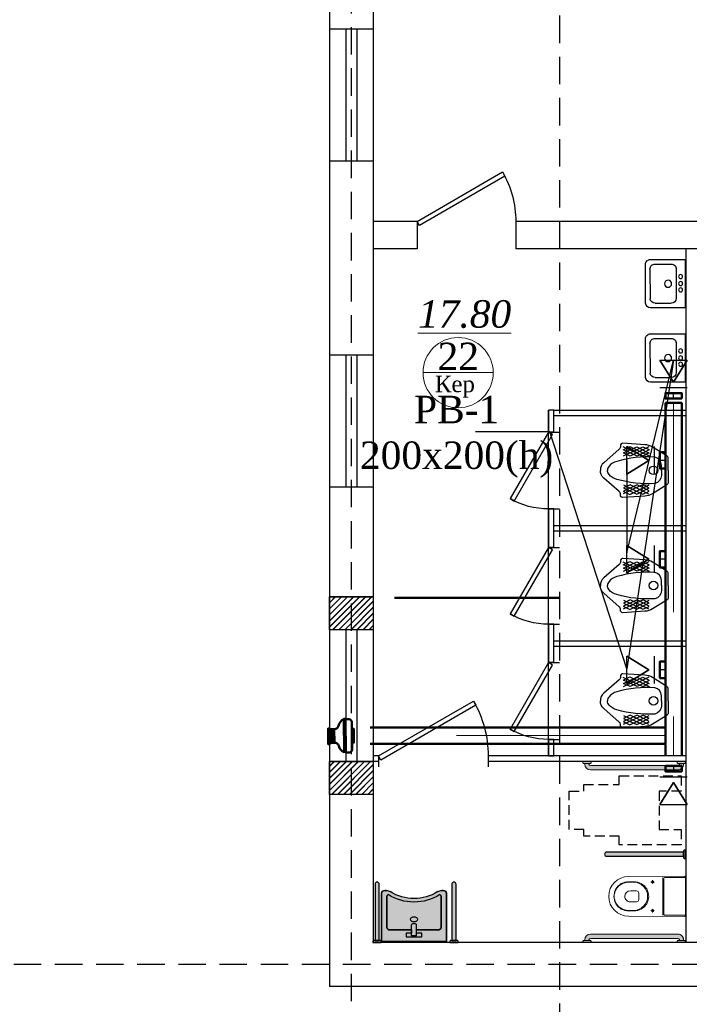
# Model space of a CAD drawing. Header units: inches. Extents: x 8001 to 766003, y -84601 to 563258.
# Tile 8 of 169: x 201570 to 207674, y 9017 to 17988. Entities that reach past the tile are written whole.
import ezdxf
from ezdxf import colors
from ezdxf.entities.mleader import LeaderData, LeaderLine
from ezdxf.math import Vec2, Vec3

# ---------------------------------------------------------------- set-up
doc = ezdxf.new("R2010")
doc.units = ezdxf.units.IN
doc.header["$MEASUREMENT"] = 0
for name, pattern in [('( Hidden )', [0.375, 0.25, -0.125]), ('ACAD_ISO04W100', [30, 24, -3, 0, -3]), ('HIDDEN', [9.524999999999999, 6.35, -3.175]), ('One Roomed$0$CENTER2', [1.125, 0.75, -0.125, 0.125, -0.125]), ('штриховая', [19.049999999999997, 12.7, -6.349999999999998])]:
    doc.linetypes.add(name, pattern=pattern)
for name, color, linetype, lineweight in [('.', 7, 'Continuous', 15), ('_0', 7, 'Continuous', 15), ('Text 1', 172, 'Continuous', 25), ('раз.вну', 250, 'Continuous', 20), ('Сантехника', 5, 'Continuous', 13), ('СТЕНЫ', 7, 'Continuous', 40)]:
    doc.layers.add(name, color=color, linetype=linetype, lineweight=lineweight)
doc.layers.add('Oborudovan', color=7, linetype='Continuous', lineweight=50, true_color=0x73109e)
doc.layers.add('Vozduhovod', color=7, linetype='Continuous', lineweight=50, true_color=0x168d87)
for name, color, linetype in [('SANTEH', 30, 'Continuous'), ('santex', 152, 'Continuous'), ('Аксонометрия', 7, 'Continuous'), ('АСО-сантехника', 22, 'Continuous'), ('Вытяжная', 5, 'Continuous'), ('Осевая линия', 7, 'ACAD_ISO04W100'), ('сан.техника', 146, 'Continuous')]:
    doc.layers.add(name, color=color, linetype=linetype)
doc.styles.add('TIEMS', font='times.ttf')
doc.styles.add('TIMES NEW', font='times.ttf')
pattern_1 = [(45, (0, 0), (-27.57716446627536, 27.57716446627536), []), (45, (2, 0), (-27.57716446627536, 27.57716446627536), [])]

# ---------------------------------------------------------------- blocks, each defined once
blk = doc.blocks.new('*U290')
at = {"color": 5}
for p, q in [((0, 0), (0, -3.999999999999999)), ((-36, -6.661338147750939e-16), (-36, -3.999999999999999))]:
    blk.add_line(p, q, dxfattribs=at)
blk.add_lwpolyline([(0, -8.881784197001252e-16), (-31.1769145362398, 17.99999999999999), (-32.05191453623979, 16.48445554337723), (-0.875, -1.515544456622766)], close=True, dxfattribs=at)
blk.add_arc((0, 0), 36, 150.0000000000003, 180, dxfattribs=at)
blk = doc.blocks.new('ffffffffffffffffdddddfffx')
at = {"layer": '.'}
h = blk.add_hatch(dxfattribs=at)
h.set_pattern_fill('JIS_LC_8', color=32, scale=5)
h.set_pattern_definition(pattern_1)
h.paths.add_polyline_path([(2132516.529162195, 2055206.57200169), (2132916.529162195, 2055206.57200169), (2132916.529162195, 2054906.57200169), (2132516.529162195, 2054906.57200169)])
h = blk.add_hatch(dxfattribs=at)
h.set_pattern_fill('JIS_LC_8', color=32, scale=5)
h.set_pattern_definition(pattern_1)
h.paths.add_polyline_path([(2132516.529162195, 2053706.57200169), (2132916.529162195, 2053706.57200169), (2132916.529162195, 2053406.57200169), (2132516.529162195, 2053406.57200169)])
for p, q in [((2132916.529162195, 2055206.57200169), (2132516.529162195, 2055206.57200169)), ((2132916.529162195, 2054906.57200169), (2132516.529162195, 2054906.57200169)), ((2132916.529162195, 2053706.57200169), (2132516.529162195, 2053706.57200169)), ((2132916.529162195, 2053406.57200169), (2132516.529162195, 2053406.57200169))]:
    blk.add_line(p, q)
at = {"color": 5}
for p, q in [((2132666.529162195, 2054906.57200169), (2132666.529162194, 2053706.57200169)), ((2132766.529162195, 2054906.57200169), (2132766.529162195, 2053706.57200169))]:
    blk.add_line(p, q, dxfattribs=at)
at = {"color": 0}
for points in [[(2132516.529162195, 2055206.57200169), (2132916.529162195, 2055206.57200169), (2132916.529162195, 2054906.57200169), (2132516.529162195, 2054906.57200169)], [(2132516.529162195, 2053706.57200169), (2132916.529162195, 2053706.57200169), (2132916.529162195, 2053406.57200169), (2132516.529162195, 2053406.57200169)]]:
    blk.add_lwpolyline(points, close=True, dxfattribs=at)
blk = doc.blocks.new('*U297')
at = {"color": 5}
for p, q in [((0, 0), (-1.434995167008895e-16, -3.999999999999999)), ((28, 1.184237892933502e-16), (28, -3.999999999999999))]:
    blk.add_line(p, q, dxfattribs=at)
blk.add_lwpolyline([(-1.434995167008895e-16, -4.738375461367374e-16), (24.24871130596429, 14), (25.12371130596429, 12.48445554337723), (0.8749999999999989, -1.515544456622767)], close=True, dxfattribs=at)
blk.add_arc((0, 0), 28, 0, 29.99999999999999, dxfattribs=at)
blk = doc.blocks.new('*U298')
at = {"color": 5}
for p, q in [((0, 0), (-1.434995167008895e-16, -3.999999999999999)), ((28, 1.184237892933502e-16), (28, -3.999999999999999))]:
    blk.add_line(p, q, dxfattribs=at)
blk.add_lwpolyline([(-1.434995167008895e-16, -4.738375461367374e-16), (24.24871130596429, 14), (25.12371130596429, 12.48445554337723), (0.8749999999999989, -1.515544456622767)], close=True, dxfattribs=at)
blk.add_arc((0, 0), 28, 0, 29.99999999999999, dxfattribs=at)
blk = doc.blocks.new('*U299')
at = {"color": 5}
for p, q in [((0, 0), (0, -3.999999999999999)), ((-40, -5.921189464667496e-16), (-40, -4))]:
    blk.add_line(p, q, dxfattribs=at)
blk.add_lwpolyline([(0, -4.738375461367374e-16), (-34.64101615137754, 20), (-35.51601615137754, 18.48445554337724), (-0.875, -1.515544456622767)], close=True, dxfattribs=at)
blk.add_arc((0, 0), 40, 150, 180, dxfattribs=at)
blk = doc.blocks.new('fghgf')
at = {"layer": 'сан.техника', "color": 0, "lineweight": 25}
for p, q in [((1052278.910882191, -1094001.955807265), (1052102.939203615, -1094088.496655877)), ((1052162.102095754, -1094004.992324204), (1052102.939203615, -1094030.802756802)), ((1052216.713999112, -1094004.992324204), (1052102.939203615, -1094062.686231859)), ((1052105.9731993, -1094004.992324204), (1052275.876891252, -1094090.014918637)), ((1052157.551106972, -1094091.533181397), (1052339.590772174, -1094006.510586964)), ((1052338.073774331, -1094088.496655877), (1052162.102095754, -1094004.992324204)), ((1052213.680003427, -1094090.014918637), (1052338.073774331, -1094032.321019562)), ((1052338.073774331, -1094061.1679691), (1052216.713999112, -1094004.992324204)), ((1052339.590772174, -1094032.321019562), (1052278.910882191, -1094001.955807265)), ((1052102.939203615, -1094033.839273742), (1052213.680003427, -1094090.014918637)), ((1052105.9731993, -1094059.649706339), (1052157.551106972, -1094091.533181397)), ((1052275.876891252, -1094090.014918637), (1052338.073774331, -1094061.1679691)), ((1052102.939203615, -1094407.331397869), (1052213.680003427, -1094351.155752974)), ((1052278.910882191, -1094439.214864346), (1052102.939203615, -1094352.674015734)), ((1052216.713999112, -1094436.178347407), (1052102.939203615, -1094378.484439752)), ((1052105.9731993, -1094381.520965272), (1052157.551106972, -1094349.637490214)), ((1052105.9731993, -1094436.178347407), (1052275.876891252, -1094351.155752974)), ((1052157.551106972, -1094349.637490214), (1052339.590772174, -1094434.660084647)), ((1052338.073774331, -1094352.674015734), (1052162.102095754, -1094436.178347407)), ((1052213.680003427, -1094351.155752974), (1052338.073774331, -1094408.849652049)), ((1052338.073774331, -1094380.002702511), (1052216.713999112, -1094436.178347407)), ((1052275.876891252, -1094351.155752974), (1052338.073774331, -1094380.002702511)), ((1052162.102095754, -1094436.178347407), (1052102.939203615, -1094410.367914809)), ((1052339.590772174, -1094408.849652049), (1052278.910882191, -1094439.214864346))]:
    blk.add_line(p, q, dxfattribs=at)
for points in [[(1051931.518518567, -1094220.585335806), (1051931.518518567, -1094110.405764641, -0.2587507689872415), (1051943.664491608, -1094088.506745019), (1052072.599260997, -1094008.028849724, -0.1319240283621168), (1052142.38113329, -1093986.773196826), (1052342.624767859, -1093973.108849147, -0.4931859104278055), (1052365.37972601, -1093998.919281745, 0.3290875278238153), (1052379.032701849, -1094027.766231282), (1052518.596446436, -1094150.745343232, -0.2216688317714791), (1052549.133976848, -1094220.585335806, -0.08890636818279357)], [(1051992.198408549, -1094220.585335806), (1051992.198408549, -1094173.519250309, -0.3548112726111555), (1052051.361300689, -1094100.642740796, -0.08551412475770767), (1052400.270662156, -1094138.599258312, -0.1429113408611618), (1052470.05253445, -1094182.628818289, -0.1797639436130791), (1052484.70001678, -1094220.585335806, -0.4439485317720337)], [(1051931.518518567, -1094220.585335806), (1051931.518518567, -1094330.76490697, 0.2587507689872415), (1051943.664491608, -1094352.663926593), (1052072.599260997, -1094433.141821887, 0.1319240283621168), (1052142.38113329, -1094454.397474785), (1052342.624767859, -1094468.061822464, 0.4931859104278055), (1052365.37972601, -1094442.251389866, -0.3290875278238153), (1052379.032701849, -1094413.404440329), (1052518.596446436, -1094290.425328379, 0.2216688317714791), (1052549.133976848, -1094220.585335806, 0.08890636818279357)], [(1051992.198408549, -1094220.585335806), (1051992.198408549, -1094267.651421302, 0.3548112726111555), (1052051.361300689, -1094340.527930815, 0.08551412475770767), (1052400.270662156, -1094302.571413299, 0.1429113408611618), (1052470.05253445, -1094258.541853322, 0.1797639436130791), (1052484.70001678, -1094220.585335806, 0.4439485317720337)]]:
    blk.add_lwpolyline(points, format="xyb", dxfattribs=at)
blk.add_circle((1052065.014276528, -1094220.585335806), 39.03259394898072, dxfattribs=at)
blk = doc.blocks.new('21')
at = {"layer": '.', "lineweight": 30, "transparency": 33554687}
h = blk.add_hatch(color=1, dxfattribs=at)
h.dxf.hatch_style = 1
h.set_gradient(color1=(255, 255, 255), one_color=1, tint=1)
h.paths.add_polyline_path([(3499544.730136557, -1424689.234497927), (3499557.430136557, -1424689.234497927), (3499557.430136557, -1424613.034497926), (3499544.730136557, -1424613.034497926), (3499538.380136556, -1424619.384497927), (3499538.380136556, -1424682.884497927)])
edge = h.paths.add_edge_path()
edge.add_line((3499538.380136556, -1424670.181612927), (3499538.380136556, -1424632.087382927))
edge.add_line((3499538.380136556, -1424632.087382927), (3499026.380136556, -1424632.087382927))
edge.add_arc((3499026.380136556, -1424651.134497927), 19.04711499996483, 89.99999999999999, 270)
edge.add_line((3499026.380136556, -1424670.181612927), (3499538.380136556, -1424670.181612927))
blk.add_lwpolyline([(3499538.380136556, -1424670.181612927), (3499538.380136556, -1424632.087382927), (3499026.380136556, -1424632.087382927, 1), (3499026.380136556, -1424670.181612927)], format="xyb", close=True)
blk.add_lwpolyline([(3499544.730136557, -1424689.234497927), (3499557.430136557, -1424689.234497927), (3499557.430136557, -1424613.034497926), (3499544.730136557, -1424613.034497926), (3499538.380136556, -1424619.384497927), (3499538.380136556, -1424682.884497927)], close=True)
at = {"layer": '_0', "color": 0, "lineweight": 25}
for points in [[(3499026.380136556, -1424670.181612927), (3499538.380136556, -1424670.181612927), (3499538.380136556, -1424632.087382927), (3499026.380136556, -1424632.087382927)], [(3499557.430136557, -1424613.034497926), (3499544.730136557, -1424613.034497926), (3499538.380136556, -1424619.384497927), (3499538.380136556, -1424682.884497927), (3499544.730136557, -1424689.234497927), (3499557.430136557, -1424689.234497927)], [(3499557.430136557, -1424613.034497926), (3499557.430136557, -1424689.234497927)]]:
    blk.add_lwpolyline(points, dxfattribs=at)
blk.add_lwpolyline([(3499538.380136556, -1424632.087382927), (3499538.380136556, -1424670.181612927)], close=True, dxfattribs=at)
blk.add_arc((3499026.380136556, -1424651.134497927), 19.04711499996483, 90, 270, dxfattribs=at)
blk = doc.blocks.new('Rac7')
at = {"layer": '.', "lineweight": 30, "transparency": 33554687}
h = blk.add_hatch(color=1, dxfattribs=at)
h.dxf.hatch_style = 1
h.set_gradient(color1=(255, 255, 255), one_color=1, tint=1)
edge = h.paths.add_edge_path()
edge.add_line((-38988.30350479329, -23808.42117611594), (-38999.94733869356, -23808.42117611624))
edge.add_arc((-38999.94733869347, -23868.42117611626), 60.00000000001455, 90.00000000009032, 122.2280471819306)
edge.add_arc((-39230.96035782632, -23501.9766628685), 373.1842521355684, 237.7719528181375, 302.22804718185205, ccw=False)
edge.add_arc((-39461.97337695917, -23868.42117611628), 60.00000000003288, 57.77195281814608, 89.99999999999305)
edge.add_line((-39461.97337695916, -23808.42117611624), (-39473.61721086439, -23808.42117611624))
edge.add_ellipse((-39473.61721085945, -23829.60549407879), major_axis=(-26.96185922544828, -9.842192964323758e-12), ratio=0.7857142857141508, start_angle=269.9999999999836, end_angle=359.9999999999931)
edge.add_line((-39500.5790700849, -23829.60549407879), (-39500.5790700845, -24232.10769044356))
edge.add_line((-39500.5790700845, -24232.10769044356), (-38961.34164556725, -24232.10769044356))
edge.add_line((-38961.34164556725, -24232.10769044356), (-38961.34164556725, -23829.60549408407))
edge.add_ellipse((-38988.30350479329, -23829.60549407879), major_axis=(-26.96185922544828, -9.842192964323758e-12), ratio=0.7857142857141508, start_angle=179.9999999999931, end_angle=269.9999999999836)
at = {"lineweight": 25}
for p, q in [((-39500.5790700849, -23829.60549407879), (-39500.5790700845, -24232.10769044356)), ((-39500.5790700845, -24232.10769044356), (-39500.5790700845, -23829.60549407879)), ((-39461.97337695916, -23808.42117611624), (-39473.61721086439, -23808.42117611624)), ((-39473.61721085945, -23808.42117611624), (-39461.97337695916, -23808.42117611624)), ((-38988.30350479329, -23808.42117611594), (-38999.94733869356, -23808.42117611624)), ((-38999.94733869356, -23808.42117611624), (-38988.30350479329, -23808.42117611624)), ((-38961.34164556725, -24232.10769044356), (-38961.34164556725, -23829.60549408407)), ((-38961.34164556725, -23829.60549407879), (-38961.34164556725, -24232.10769044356)), ((-39456.5234781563, -24114.9241397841), (-39456.52347815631, -23859.14371952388)), ((-39456.5234781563, -23859.14371952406), (-39456.5234781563, -24114.924139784)), ((-39005.3972374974, -23859.14371952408), (-39005.39723749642, -24114.92413978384)), ((-39005.39723749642, -24114.92413978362), (-39005.3972374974, -23859.14371952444)), ((-39252.52984520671, -24185.89597805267), (-39252.52984520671, -24093.57448542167)), ((-39209.39087044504, -24185.89597805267), (-39209.39087044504, -24093.57448542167)), ((-39252.52984520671, -24136.10845774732), (-39429.56161893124, -24136.10845774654)), ((-39429.56161893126, -24136.10845774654), (-39252.52984520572, -24136.10845774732)), ((-39297.04374571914, -24193.54828215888), (-39297.04374571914, -24164.01005671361)), ((-39297.04374571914, -24164.01005671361), (-39252.52984520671, -24164.01005671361)), ((-39297.04374571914, -24164.01005671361), (-39252.52984520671, -24164.01005671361)), ((-39297.04374571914, -24193.54828215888), (-39297.04374571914, -24164.01005671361)), ((-39252.52984520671, -24164.01005671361), (-39252.52984520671, -24136.10845774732)), ((-39252.52984520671, -24185.89597805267), (-39209.39087044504, -24185.89597805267)), ((-39032.35909672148, -24136.10845774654), (-39209.39087044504, -24136.10845774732)), ((-39209.39087044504, -24136.10845774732), (-39209.39087044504, -24164.01005671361)), ((-39209.39087044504, -24136.10845774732), (-39032.35909672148, -24136.10845774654)), ((-39209.39087044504, -24164.01005671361), (-39164.87696993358, -24164.01005671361)), ((-39209.39087044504, -24164.01005671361), (-39164.87696993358, -24164.01005671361)), ((-39164.87696993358, -24164.01005671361), (-39164.87696993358, -24193.54828215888)), ((-39164.87696993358, -24164.01005671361), (-39164.87696993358, -24193.54828215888)), ((-39500.5790700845, -24232.10769044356), (-38961.34164556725, -24232.10769044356)), ((-38961.34164556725, -24232.10769044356), (-39500.5790700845, -24232.10769044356)), ((-39164.87696993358, -24193.54828215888), (-39297.04374571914, -24193.54828215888)), ((-39164.87696993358, -24193.54828215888), (-39297.04374571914, -24193.54828215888))]:
    blk.add_line(p, q, dxfattribs=at)
for centre, radius, start, end in [((-39461.97337695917, -23868.42117611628), 60.00000000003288, 57.77195281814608, 89.99999999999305), ((-39461.97337695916, -23868.42117611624), 60, 57.77195281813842, 90), ((-39230.96035782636, -23501.97666286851), 402.7224775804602, 237.7087416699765, 302.2912583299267), ((-39230.96035782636, -23501.97666286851), 402.7224775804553, 237.708741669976, 302.2912583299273), ((-39230.96035782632, -23501.9766628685), 373.1842521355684, 237.7719528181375, 302.228047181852), ((-39230.96035782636, -23501.97666286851), 373.1842521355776, 237.7719528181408, 302.2280471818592), ((-38999.94733869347, -23868.42117611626), 60.00000000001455, 90.00000000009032, 122.2280471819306), ((-38999.94733869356, -23868.42117611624), 60, 90, 122.2280471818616)]:
    blk.add_arc(centre, radius, start, end, dxfattribs=at)
for centre, major_axis, ratio, start_param, end_param in [((-39473.61721085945, -23829.60549407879), (-26.96185922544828, -9.842192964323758e-12), 0.7857142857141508, 4.712388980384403, 6.283185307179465), ((-39429.56161893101, -23859.14371952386), (-26.96185922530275, -1.743337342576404e-11), 0.7857142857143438, 5.37293991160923, 6.28318530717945), ((-39032.359096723, -23859.14371952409), (-26.9618592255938, -1.341028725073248e-11), 0.7857142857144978, 3.141592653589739, 4.051838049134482), ((-38988.30350479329, -23829.60549407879), (-26.96185922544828, -9.842192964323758e-12), 0.7857142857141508, 3.141592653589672, 4.712388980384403), ((-39429.56161893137, -24114.9241397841), (-26.96185922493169, -8.477217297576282e-12), 0.7857142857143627, 6.283185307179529, 7.853981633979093), ((-39032.3590967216, -24114.9241397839), (-26.96185922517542, 4.088171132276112e-12), 0.7857142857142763, 7.85398163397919, 9.424777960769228)]:
    blk.add_ellipse(centre, major_axis=major_axis, ratio=ratio, start_param=start_param, end_param=end_param, dxfattribs=at)
at = {"lineweight": 25, "extrusion": (0, 0, -1)}
for centre, major_axis, ratio, start_param, end_param in [((-39473.61721085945, -23829.60549407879), (-26.96185922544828, -9.842192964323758e-12), 0.7857142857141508, 1.211384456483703e-13, 1.570796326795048), ((-39429.56161893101, -23859.14371952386), (-26.96185922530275, -1.743337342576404e-11), 0.7857142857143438, 1.360184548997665e-13, 0.9102453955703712), ((-39032.359096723, -23859.14371952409), (-26.9618592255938, -1.341028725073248e-11), 0.7857142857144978, 2.231347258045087, 3.141592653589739), ((-38988.30350479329, -23829.60549407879), (-26.96185922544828, -9.842192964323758e-12), 0.7857142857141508, 1.570796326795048, 3.141592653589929), ((-39231.00426818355, -24048.02331776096), (27.85480897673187, -3.253154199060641e-13), 0.7857142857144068, -3.141592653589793, 3.141592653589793), ((-39230.96035782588, -24104.03082472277), (-25.34457466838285, -1.224571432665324e-11), 0.7857142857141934, 0.5528155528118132, 2.588777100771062), ((-39429.56161893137, -24114.9241397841), (-26.96185922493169, -8.477217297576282e-12), 0.7857142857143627, -1.570796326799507, 5.670513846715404e-14), ((-39032.3590967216, -24114.9241397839), (-26.96185922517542, 4.088171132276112e-12), 0.7857142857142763, -3.141592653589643, -1.570796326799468)]:
    blk.add_ellipse(centre, major_axis=major_axis, ratio=ratio, start_param=start_param, end_param=end_param, dxfattribs=at)
blk.add_ellipse((-39231.00426818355, -24048.02331776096), major_axis=(-27.85480897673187, 3.253154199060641e-13), ratio=0.7857142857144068, dxfattribs=at)
blk = doc.blocks.new('One Roomed$0$KP3.00$0$$0$A$C3973421A')
at = {"color": 0, "lineweight": 20}
for p, q in [((187.5028896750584, 172.6299999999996), (0, 172.6300000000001)), ((197.5028896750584, 162.63), (197.5028896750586, -162.63)), ((205.6090406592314, 172.63), (205.6090406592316, -172.63)), ((470.4520744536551, 132.6300000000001), (518.0000000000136, 132.6300000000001)), ((470.4520744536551, 127.63), (520.0000000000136, 127.63)), ((426.7985122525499, 30.00000000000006), (426.7985122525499, -29.99999999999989)), ((446.7985122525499, 50.00000000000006), (502.9461693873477, 50.00000000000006)), ((446.7985122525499, -49.99999999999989), (502.9461693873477, -49.99999999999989)), ((187.5028896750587, -172.63), (0, -172.63)), ((470.4520744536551, -127.63), (520.0000000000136, -127.63)), ((470.4520744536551, -132.63), (518.0000000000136, -132.63))]:
    blk.add_line(p, q, dxfattribs=at)
at = {"color": 0, "linetype": 'One Roomed$0$CENTER2', "lineweight": 20, "ltscale": 30}
for p, q in [((317, 130), (283, 130)), ((300, 147), (300, 113)), ((317, -130), (283, -130)), ((300, -147), (300, -113))]:
    blk.add_line(p, q, dxfattribs=at)
at = {"color": 0, "lineweight": 20}
blk.add_lwpolyline([(0, 175.5672209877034, -0.4158598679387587), (7.039322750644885, 182.5671105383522), (520.0000000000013, 180, -1), (520.0000000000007, -180), (7.039322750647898, -182.5671105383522, -0.4158598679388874), (0, -175.5672209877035)], format="xyb", close=True, dxfattribs=at)
for centre in [(300, 130), (300, -130)]:
    blk.add_circle(centre, 10, dxfattribs=at)
for centre, radius, start, end in [((187.5028896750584, 162.63), 10, 6.999999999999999e-15, 90), ((468.1028777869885, 1.137e-13), 132.6508033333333, 88.98525988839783, 271.0147401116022), ((473.1097420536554, 1.137e-13), 127.6576676, 91.19291023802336, 268.8070897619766), ((520.3491966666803, 1.137e-13), 132.6508033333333, 268.9852598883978, 91.01474011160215), ((522.3483965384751, 1.137e-13), 127.6516034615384, 268.9458745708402, 91.05412542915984), ((446.7985122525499, 30.00000000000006), 20, 90, 180), ((502.9461693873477, 1.137e-13), 50, 6.999999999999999e-15, 90), ((502.9461693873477, 0), 50, 270, 6.999999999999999e-15), ((446.7985122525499, -29.99999999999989), 20, 180, 270), ((187.5028896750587, -162.63), 10, 270, 6.999999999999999e-15)]:
    blk.add_arc(centre, radius, start, end, dxfattribs=at)
blk = doc.blocks.new('s55')
at = {"layer": '.', "lineweight": 30}
h = blk.add_hatch(color=1, dxfattribs=at)
h.dxf.hatch_style = 1
h.set_gradient(color1=(255, 255, 255), one_color=1, tint=1)
edge = h.paths.add_edge_path()
edge.add_line((868.149999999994, 76.19999999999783), (69.84999999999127, 76.19999999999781))
edge.add_arc((69.84999999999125, 25.39999999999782), 50.8, 90.00000000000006, 180)
edge.add_line((19.04999999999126, 25.39999999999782), (19.04999999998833, 19.04999999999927))
edge.add_line((19.04999999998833, 19.04999999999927), (57.14999999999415, 19.04999999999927))
edge.add_line((57.14999999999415, 19.04999999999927), (57.14999999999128, 25.39999999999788))
edge.add_arc((69.84999999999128, 25.39999999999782), 12.7, 89.99999999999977, 179.9999999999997, ccw=False)
edge.add_line((69.84999999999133, 38.09999999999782), (868.1499999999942, 38.09999999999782))
edge.add_arc((868.1499999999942, 25.3999999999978), 12.70000000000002, 0, 90, ccw=False)
edge.add_line((880.8499999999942, 25.3999999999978), (880.8499999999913, 19.04999999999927))
edge.add_line((880.8499999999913, 19.04999999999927), (918.9499999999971, 19.04999999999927))
edge.add_line((918.9499999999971, 19.04999999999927), (918.9499999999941, 25.40000000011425))
edge.add_arc((868.1499999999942, 25.39999999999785), 50.79999999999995, 1.312852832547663e-10, 90.00000000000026)
h.paths.add_polyline_path([(76.19999999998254, 12.70000000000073), (69.84999999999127, 19.04999999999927), (6.349999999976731, 19.04999999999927), (0, 12.70000000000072), (0, 0), (76.19999999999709, 0)])
h.paths.add_polyline_path([(937.9999999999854, 12.70000000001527), (931.6499999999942, 19.04999999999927), (868.1499999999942, 19.04999999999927), (861.7999999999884, 12.70000000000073), (861.7999999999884, 0), (938, 0)])
for points in [[(76.19999999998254, 12.70000000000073), (69.84999999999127, 19.04999999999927), (6.349999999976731, 19.04999999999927), (0, 12.70000000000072), (0, 0), (76.19999999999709, 0)], [(937.9999999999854, 12.70000000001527), (931.6499999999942, 19.04999999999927), (868.1499999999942, 19.04999999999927), (861.7999999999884, 12.70000000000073), (861.7999999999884, 0), (938, 0)]]:
    blk.add_lwpolyline(points, close=True)
blk.add_lwpolyline([(868.149999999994, 76.19999999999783), (69.84999999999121, 76.19999999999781, 0.4142135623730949), (19.04999999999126, 25.39999999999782), (19.04999999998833, 19.04999999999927), (57.14999999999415, 19.04999999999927), (57.14999999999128, 25.39999999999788, -0.4142135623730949), (69.84999999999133, 38.09999999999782), (868.1499999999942, 38.09999999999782, -0.4142135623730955), (880.8499999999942, 25.3999999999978), (880.8499999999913, 19.04999999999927), (918.9499999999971, 19.04999999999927), (918.9499999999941, 25.40000000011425, 0.414213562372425)], format="xyb", close=True)
at = {"layer": 'SANTEH', "lineweight": 20, "ltscale": 5}
for p, q in [((6.349999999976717, 19.04999999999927), (0, 12.70000000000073)), ((0, 0), (0, 12.70000000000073)), ((6.349999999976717, 19.04999999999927), (69.84999999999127, 19.04999999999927)), ((19.04999999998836, 19.04999999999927), (19.04999999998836, 25.39999999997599)), ((57.14999999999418, 25.3999999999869), (57.14999999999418, 19.04999999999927)), ((69.84999999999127, 76.19999999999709), (868.1499999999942, 76.20000000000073)), ((868.1499999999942, 38.09999999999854), (69.84999999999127, 38.10000000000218)), ((69.84999999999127, 19.04999999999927), (76.19999999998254, 12.70000000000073)), ((76.19999999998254, 12.70000000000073), (76.19999999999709, 0)), ((868.1499999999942, 19.04999999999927), (861.7999999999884, 12.70000000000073)), ((861.7999999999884, 0), (861.7999999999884, 12.70000000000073)), ((868.1499999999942, 19.04999999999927), (931.6499999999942, 19.04999999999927)), ((880.8499999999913, 19.04999999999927), (880.8499999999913, 25.40000000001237)), ((918.9499999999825, 25.40000000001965), (918.9499999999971, 19.04999999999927)), ((931.6499999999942, 19.04999999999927), (938, 12.70000000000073)), ((937.9999999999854, 12.70000000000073), (938, 0))]:
    blk.add_line(p, q, dxfattribs=at)
for points in [[(0, 0), (76.19999999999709, 0)], [(861.7999999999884, 0), (938, 0)]]:
    blk.add_lwpolyline(points, dxfattribs=at)
for centre, radius, start, end in [((69.84999999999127, 25.39999999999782), 50.8, 90, 180), ((69.84999999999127, 25.39999999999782), 12.7, 90, 180), ((868.1499999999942, 25.39999999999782), 50.8, 0, 90), ((868.1499999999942, 25.39999999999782), 12.7, 0, 90)]:
    blk.add_arc(centre, radius, start, end, dxfattribs=at)
blk = doc.blocks.new('dccc')
at = {"layer": '.', "lineweight": 30}
h = blk.add_hatch(color=1, dxfattribs=at)
h.dxf.hatch_style = 1
h.set_gradient(color1=(255, 255, 255), one_color=1, tint=1)
h.paths.add_polyline_path([(3499366.175401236, -1424531.293487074), (3499366.175401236, -1424518.593487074), (3499289.975401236, -1424518.593487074), (3499289.975401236, -1424531.293487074), (3499296.325401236, -1424537.643487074), (3499359.825401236, -1424537.643487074)])
edge = h.paths.add_edge_path()
edge.add_line((3499347.122516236, -1424537.643487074), (3499309.028286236, -1424537.643487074))
edge.add_line((3499309.028286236, -1424537.643487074), (3499309.028286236, -1425237.643487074))
edge.add_arc((3499328.075401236, -1425237.643487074), 19.04711499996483, 180, 360)
edge.add_line((3499347.122516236, -1425237.643487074), (3499347.122516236, -1424537.643487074))
blk.add_lwpolyline([(3499366.175401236, -1424531.293487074), (3499366.175401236, -1424518.593487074), (3499289.975401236, -1424518.593487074), (3499289.975401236, -1424531.293487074), (3499296.325401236, -1424537.643487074), (3499359.825401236, -1424537.643487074)], close=True)
blk.add_lwpolyline([(3499347.122516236, -1424537.643487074), (3499309.028286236, -1424537.643487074), (3499309.028286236, -1425237.643487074, 1), (3499347.122516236, -1425237.643487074)], format="xyb", close=True)
at = {"layer": '_0', "color": 0, "lineweight": 25}
for points in [[(3499289.975401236, -1424518.593487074), (3499289.975401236, -1424531.293487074), (3499296.325401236, -1424537.643487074), (3499359.825401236, -1424537.643487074), (3499366.175401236, -1424531.293487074), (3499366.175401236, -1424518.593487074)], [(3499289.975401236, -1424518.593487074), (3499366.175401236, -1424518.593487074)], [(3499347.122516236, -1425237.643487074), (3499347.122516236, -1424537.643487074), (3499309.028286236, -1424537.643487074), (3499309.028286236, -1425237.643487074)]]:
    blk.add_lwpolyline(points, dxfattribs=at)
blk.add_lwpolyline([(3499309.028286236, -1424537.643487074), (3499347.122516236, -1424537.643487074)], close=True, dxfattribs=at)
blk.add_arc((3499328.075401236, -1425237.643487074), 19.04711499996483, 180, 0, dxfattribs=at)
blk = doc.blocks.new('АСО-умывальник 2')
at = {"layer": 'АСО-сантехника'}
for p, q in [((3164349.537016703, 85682.41847243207), (3164705.230561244, 85682.41847240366)), ((3164349.537016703, 85682.41847243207), (3164349.537016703, 85194.03819659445)), ((3164659.513119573, 85636.701030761), (3164495.330926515, 85636.701030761)), ((3164755.782147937, 85636.61013098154), (3164756.027718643, 85244.83535399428)), ((3164444.533769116, 85290.5527956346), (3164444.533769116, 85585.90387333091)), ((3164710.310277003, 85290.5527956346), (3164710.025948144, 85591.27093497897)), ((3164659.513119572, 85239.75563826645), (3164495.330926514, 85239.75563826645)), ((3164705.230561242, 85194.03819659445), (3164349.537016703, 85194.03819659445)), ((3164705.230561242, 85194.03819659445), (3164353.098885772, 85194.03819659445))]:
    blk.add_line(p, q, dxfattribs=at)
at = {"layer": 'АСО-сантехника', "extrusion": (0, 0, -1)}
for centre, major_axis, ratio, start_param, end_param in [((3164495.330926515, 85585.90387333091), (-35.91901446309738, -35.91901446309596), 0.9999999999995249, 0.7853981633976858, 2.356194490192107), ((3164659.513119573, 85585.90387333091), (-35.91901446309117, -35.91901446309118), 0.9999999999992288, 2.356194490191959, 3.809618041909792), ((3164705.230561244, 85631.62131500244), (-35.91901446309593, 35.9190144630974), 0.9999999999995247, 0.7853981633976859, 2.257825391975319), ((3164400.284558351, 85501.50601508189), (14.36760578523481, 14.36760578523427), 0.9999999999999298, 3.926990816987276, 10.21017612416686), ((3164400.284558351, 85437.67923449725), (14.36760578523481, 14.36760578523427), 0.9999999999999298, 3.926990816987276, 10.21017612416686), ((3164526.478934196, 85439.46041061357), (-25.14331012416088, 25.14331012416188), 0.9999999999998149, 5.497787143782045, 11.78097245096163), ((3164400.284558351, 85366.73478812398), (14.36760578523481, 14.36760578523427), 0.9999999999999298, 3.926990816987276, 10.21017612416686), ((3164495.330926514, 85290.5527956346), (35.91901446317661, 35.91901446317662), 0.9999999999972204, 2.356194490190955, 3.926990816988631), ((3164659.513119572, 85290.5527956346), (35.91901446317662, -35.91901446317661), 0.99999999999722, -0.7853981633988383, 0.7853981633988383), ((3164705.230561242, 85244.83535399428), (35.91901446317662, -35.91901446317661), 0.99999999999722, -0.7853981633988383, 0.7853981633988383)]:
    blk.add_ellipse(centre, major_axis=major_axis, ratio=ratio, start_param=start_param, end_param=end_param, dxfattribs=at)
blk = doc.blocks.new('hkgk')
at = {"color": 1, "linetype": '( Hidden )', "ltscale": 1000}
for p, q in [((176769.6526456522, 101929.3399678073), (176769.6526456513, 50364.70336688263)), ((178669.6526456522, 92659.33996780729), (178669.6526456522, 50364.70336688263)), ((231321.1995090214, 57389.33996780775), (170227.621721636, 57389.33996780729))]:
    blk.add_line(p, q, dxfattribs=at)
for p, q in [((176572.7463723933, 66859.33996780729), (176572.7463723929, 57189.33996780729)), ((176972.7463723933, 66459.33996780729), (176972.7463723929, 64159.33996780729)), ((176972.7463723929, 65909.33996780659), (176572.7463723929, 65909.33996780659)), ((176972.7463723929, 64709.33996780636), (176572.7463723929, 64709.33996780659)), ((176972.7463723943, 64159.33996780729), (176972.7463723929, 57589.33996780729)), ((177371.1995090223, 64159.33996780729), (176972.7463723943, 64159.33996780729)), ((177371.1995090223, 64159.33996780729), (177371.1995090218, 63909.33996780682)), ((180321.1995090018, 64159.33996780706), (178271.1995090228, 64159.33996780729)), ((178271.1995090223, 64159.33996780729), (178271.1995090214, 63909.33996780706)), ((177371.1995090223, 63909.33996780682), (176972.7463723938, 63909.33996780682)), ((180672.7463723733, 63909.33996780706), (178271.1995090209, 63909.33996780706)), ((179821.1995090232, 63909.33996780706), (179821.1995090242, 57589.33996780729)), ((176972.7463723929, 62939.33996780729), (176572.7463723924, 62939.33996780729)), ((176972.7463723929, 61739.33996780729), (176572.7463723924, 61739.33996780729)), ((176572.7463723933, 57519.33996780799), (176571.1995090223, 57519.33996780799)), ((180221.1995090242, 57589.33996780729), (176972.7463723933, 57589.33996780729)), ((221494.2121135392, 57189.33996780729), (176572.7463723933, 57189.33996780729))]:
    blk.add_line(p, q)
at = {"color": 5}
for p, q in [((176722.7463723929, 65909.33996780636), (176722.7463723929, 64709.33996780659)), ((176822.7463723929, 65909.33996780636), (176822.7463723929, 64709.33996780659)), ((176722.7463723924, 62939.33996780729), (176722.7463723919, 61739.33996780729)), ((176822.7463723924, 62939.33996780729), (176822.7463723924, 61739.33996780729))]:
    blk.add_line(p, q, dxfattribs=at)
at = {"lineweight": 0, "ltscale": 100}
blk.add_line((177425.9019737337, 62781.0670409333), (178065.9019737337, 62781.0670409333), dxfattribs=at)
at = {"color": 5}
for points in [[(178619.6526456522, 62239.33996780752), (178619.6526456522, 62439.33996780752), (178569.6526456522, 62439.33996780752), (178569.6526456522, 62239.33996780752)], [(178569.6526456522, 59289.33996780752), (178569.6526456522, 62439.33996780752)], [(178619.6526456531, 62439.33996780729), (178619.6526456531, 62439.33996780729), (179819.6526456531, 62439.33996780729)], [(178619.6526456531, 62389.33996780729), (178619.6526456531, 62389.33996780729), (178619.6526456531, 62389.33996780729), (179819.6526456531, 62389.33996780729)], [(178619.6526456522, 62239.33996780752), (178569.6526456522, 62239.33996780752)], [(178569.6526456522, 61539.33996780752), (178569.6526456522, 61189.33996780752)], [(178619.6526456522, 61539.33996780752), (178569.6526456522, 61539.33996780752)], [(178619.6526456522, 61189.33996780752), (178619.6526456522, 61539.33996780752)], [(178619.6526456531, 61389.33996780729), (178619.6526456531, 61389.33996780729), (179819.6526456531, 61389.33996780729)], [(178619.6526456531, 61389.33996780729), (178619.6526456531, 61389.33996780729), (179819.6526456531, 61389.33996780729)], [(178619.6526456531, 61339.33996780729), (178619.6526456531, 61339.33996780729), (178619.6526456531, 61339.33996780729), (179819.6526456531, 61339.33996780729)], [(178619.6526456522, 61189.33996780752), (178569.6526456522, 61189.33996780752)], [(178569.6526456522, 60489.33996780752), (178569.6526456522, 60139.33996780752)], [(178619.6526456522, 60489.33996780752), (178569.6526456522, 60489.33996780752)], [(178619.6526456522, 60139.33996780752), (178619.6526456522, 60489.33996780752)], [(178619.6526456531, 60339.33996780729), (178619.6526456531, 60339.33996780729), (179819.6526456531, 60339.33996780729)], [(178619.6526456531, 60289.33996780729), (178619.6526456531, 60289.33996780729), (178619.6526456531, 60289.33996780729), (179819.6526456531, 60289.33996780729)], [(178619.6526456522, 60139.33996780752), (178569.6526456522, 60139.33996780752)], [(178569.6526456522, 59439.33996780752), (178569.6526456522, 59289.33996780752), (178619.6526456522, 59289.33996780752), (178619.6526456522, 59439.33996780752)], [(178619.6526456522, 59439.33996780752), (178569.6526456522, 59439.33996780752)], [(177019.6526456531, 59289.33996780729), (176972.7463723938, 59289.33996780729)], [(177019.6526456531, 59289.33996780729), (176972.7463723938, 59289.33996780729)], [(177019.6526456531, 59239.33996780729), (176972.7463723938, 59239.33996780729)], [(179819.6526456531, 59289.33996780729), (178019.6526456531, 59289.33996780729)], [(178569.6526456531, 59289.33996780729), (178019.6526456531, 59289.33996780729)], [(178019.6526456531, 59289.33996780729), (178019.6526456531, 59239.33996780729)], [(179819.6526456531, 59239.33996780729), (178019.6526456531, 59239.33996780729)]]:
    blk.add_lwpolyline(points, dxfattribs=at)
at = {"linetype": 'штриховая', "ltscale": 7}
blk.add_lwpolyline([(178759.132456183, 58969.16524365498), (178892.43634434, 58969.16524365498), (178892.43634434, 59028.86761954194), (179215.424728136, 59028.86761954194), (179215.424728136, 59108.44957104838), (179779.132456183, 59108.44957104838), (179779.132456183, 58969.16524365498), (179579.132456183, 58969.16524365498), (179579.132456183, 58619.16524365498), (179779.132456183, 58619.16524365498), (179779.132456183, 58479.88091626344), (179215.424728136, 58479.88091626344), (179215.424728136, 58559.46286776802), (178892.43634434, 58559.46286776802), (178892.43634434, 58619.16524365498), (178759.132456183, 58619.16524365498)], close=True, dxfattribs=at)
blk.add_lwpolyline([(180219.6526456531, 57589.33996780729), (179819.6526456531, 57589.33996780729)])
at = {"layer": 'СТЕНЫ', "color": 0, "linetype": 'ByBlock', "lineweight": 0, "ltscale": 100}
blk.add_circle((177745.9019737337, 62781.0670409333), 320, dxfattribs=at)
at = {"color": 5, "xscale": -25, "yscale": 25, "zscale": 25}
blk.add_blockref('*U290', (177371.1995090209, 64159.33996780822), dxfattribs=at)
at = {"xscale": -25.00000000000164, "yscale": 25.00000000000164, "zscale": 25.00000000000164, "rotation": 90.00000000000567}
for name, p in [('*U297', (178569.6526456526, 62239.33996780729)), ('*U297', (178569.6526456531, 61189.33996780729)), ('*U298', (178569.6526456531, 60139.33996780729))]:
    blk.add_blockref(name, p, dxfattribs=at)
at = {"color": 0}
blk.add_blockref('ffffffffffffffffdddddfffx', (-1955943.782789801, -1994467.232033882), dxfattribs=at)
at = {"xscale": -25.00000000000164, "yscale": 25.00000000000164, "zscale": 25.00000000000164}
blk.add_blockref('*U299', (177019.6526456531, 59289.33996780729), dxfattribs=at)
at = {"color": 1, "lineweight": 30, "rotation": 270}
for name, p in [('dccc', (1604338.342654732, 3557722.168253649)), ('21', (1601658.887143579, 3557146.770104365)), ('21', (1602358.887143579, 3557146.770104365))]:
    blk.add_blockref(name, p, dxfattribs=at)
at = {"layer": 'santex', "color": 0, "lineweight": 5, "xscale": -1, "rotation": 8.02013619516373e-05}
blk.add_blockref('One Roomed$0$KP3.00$0$$0$A$C3973421A', (179818.7883234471, 58010.11915845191), dxfattribs=at)
at = {"layer": 'АСО-сантехника', "xscale": 0.9, "yscale": 0.9, "zscale": 0.9, "rotation": 180}
for p in [(3027734.235960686, 140486.5897162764), (3027734.235960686, 139809.1676271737)]:
    blk.add_blockref('АСО-умывальник 2', p, dxfattribs=at)
at = {"layer": 'раз.вну', "color": 0, "lineweight": 25, "rotation": 180}
for p in [(1231591.539134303, -1032329.42570588), (1231591.539134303, -1033379.42570588), (1231591.539134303, -1034429.42570588)]:
    blk.add_blockref('fghgf', p, dxfattribs=at)
at = {"layer": 'Сантехника', "color": 0, "lineweight": -2, "rotation": 180}
blk.add_blockref('s55', (179819.6526456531, 59239.33996780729), dxfattribs=at)
at = {"layer": 'Сантехника', "color": 0, "lineweight": -2, "xscale": -1.094137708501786, "yscale": 1.094137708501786, "zscale": 1.094137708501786}
blk.add_blockref('Rac7', (134419.6324624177, 84112.60274839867), dxfattribs=at)
at = {"layer": 'Сантехника', "color": 0, "lineweight": -2, "xscale": -1}
blk.add_blockref('s55', (179819.6526456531, 57589.33996780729), dxfattribs=at)
at = {"lineweight": 0, "ltscale": 100, "char_height": 250, "attachment_point": 5, "style": 'TIEMS'}
for s, insert in [('\\A1;{\\fTimes New Roman|b0|i1|c204|p18;\\L17.80}', (177804.9748961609, 63313.26705069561)), ('\\A1;22', (177748.0389692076, 62929.31631581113))]:
    blk.add_mtext(s, dxfattribs=dict(at, insert=insert))
at = {"lineweight": 0, "ltscale": 100, "insert": (177716.8400368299, 62653.9052324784), "char_height": 150, "width": 1156.471053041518, "attachment_point": 5, "style": 'TIEMS'}
blk.add_mtext('\\A1;Кер', dxfattribs=at)
blk = doc.blocks.new('*U272')
at = {"color": 0, "linetype": 'ByBlock', "lineweight": 50, "ltscale": 100}
blk.add_lwpolyline([(0, 75), (0, -75), (50, -75.00000000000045), (50, 74.99999999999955)], close=True, dxfattribs=at)
at = {"layer": 'Аксонометрия', "ltscale": 5}
blk.add_line((0, 0), (50, 0), dxfattribs=at)
at = {"layer": 'Осевая линия', "ltscale": 2}
blk.add_line((0, 0), (50, 0), dxfattribs=at)
blk = doc.blocks.new('*U273')
at = {"color": 0, "linetype": 'Continuous', "lineweight": -2}
for p, q in [((-125, 0), (125, 0)), ((-125, -250), (1.4210854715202e-14, -50)), ((1.4210854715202e-14, -50), (125, -250)), ((-125, -250), (125, -250))]:
    blk.add_line(p, q, dxfattribs=at)
at = {"layer": 'Аксонометрия'}
for p, q in [((-125, 0), (125, 0)), ((1.4210854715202e-14, -50), (-125, -250)), ((125, -250), (1.4210854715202e-14, -50)), ((-125, -250), (125, -250))]:
    blk.add_line(p, q, dxfattribs=at)
blk = doc.blocks.new('_None')

msp = doc.modelspace()

# ---------------------------------------------------------------- block references
at = {"color": 25}
msp.add_blockref('hkgk', (27820.25034439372, -48009.03783065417), dxfattribs=at)

# ---------------------------------------------------------------- next in the draw order: linework, layer by layer
at = {"layer": 'Oborudovan'}
for p, q in [((204538.1581223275, 11618.62937006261), (204525.0033509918, 11618.49190790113)), ((204541.3911304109, 11309.23890545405), (204538.1581223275, 11618.62937006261)), ((204601.1152433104, 11341.19099580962), (204598.5664925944, 11584.8240050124)), ((204424.8414741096, 11525.44023181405), (204426.1518598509, 11400.03972465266)), ((204540.8394664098, 11364.40748955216), (204538.702912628, 11568.8701293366))]:
    msp.add_line(p, q, dxfattribs=at)
at = {"layer": 'Oborudovan', "ltscale": 10}
for p, q in [((204528.2363590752, 11309.10144329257), (204525.0033509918, 11618.49190790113)), ((204538.1968266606, 11614.92546603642), (204571.8816199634, 11615.27745881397)), ((204424.8414741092, 11525.44023181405), (204437.1773429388, 11525.56913676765)), ((204438.4877286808, 11400.16862960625), (204437.1773429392, 11525.56913676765)), ((204426.1518598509, 11400.03972465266), (204438.4877286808, 11400.16862960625)), ((204541.3721730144, 11311.05307900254), (204575.0569663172, 11311.40507178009))]:
    msp.add_line(p, q, dxfattribs=at)
at = {"layer": 'Oborudovan'}
for points in [[(204424.8414741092, 11525.44023181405), (204409.6042109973, 11525.28100843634), (204410.9122772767, 11400.10246775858), (204426.1518598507, 11400.03972465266)], [(204600.4742056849, 11402.24186415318), (204615.7114687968, 11402.40108753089), (204614.4057424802, 11527.35569984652), (204599.1684793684, 11527.19647646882)]]:
    msp.add_lwpolyline(points, dxfattribs=at)
for centre, radius, start, end in [((204551.4282272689, 11543.59213196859), 75.64969338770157, 110.4110802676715, 171.6863164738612), ((204566.8959110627, 11583.99067436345), 31.68154312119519, 359.6678267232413, 80.94575402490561), ((204439.9173616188, 11563.11789122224), 37.64859444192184, 265.8263932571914, 346.8151773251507), ((204439.9357650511, 11360.12557675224), 40.06922623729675, 15.80071787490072, 92.07102682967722), ((204555.2448071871, 11387.11391443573), 78.41969622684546, 191.8308114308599, 249.8184309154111), ((204569.8905318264, 11342.2164683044), 31.24154607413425, 279.51876638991, 3.205699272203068)]:
    msp.add_arc(centre, radius, start, end, dxfattribs=at)
at = {"layer": 'Text 1', "linetype": 'HIDDEN', "lineweight": 5, "ltscale": 300}
for p, q in [((207530.1123334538, 14496.06393029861), (207530.1123334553, 11280.30213714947)), ((207455.1123334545, 11464.8783936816), (204763.5117422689, 11464.87839368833))]:
    msp.add_line(p, q, dxfattribs=at)
at = {"layer": 'Vozduhovod'}
for p, q in [((207455.112333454, 11584.95054037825), (207455.112333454, 14496.06393029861)), ((207455.112333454, 14496.06393029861), (207605.112333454, 14496.06393029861)), ((207605.1123334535, 11280.30213714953), (207605.1123334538, 14496.06393029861)), ((207455.1123334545, 11280.30213714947), (207455.112333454, 13489.22251053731)), ((204985.0867234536, 12719.42722873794), (206482.9620506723, 12719.42722873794)), ((204380.3217824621, 11534.51413305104), (204380.3217824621, 11384.52232194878)), ((204409.6042109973, 11525.28100843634), (204380.3217824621, 11534.51413305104)), ((204387.7642132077, 11536.88990620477), (204387.7642132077, 11386.89809510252)), ((207455.1123334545, 11539.87839367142), (204763.5117422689, 11539.87839368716)), ((204410.9122772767, 11400.10246775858), (204380.3217824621, 11384.52232194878)), ((204763.5117422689, 11389.87839370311), (207455.1123334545, 11389.87839368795))]:
    msp.add_line(p, q, dxfattribs=at)

# ---------------------------------------------------------------- next in the draw order: block references
at = {"layer": 'Vozduhovod', "xscale": -1, "rotation": 270}
msp.add_blockref('*U272', (207530.1123334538, 14536.06393029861), dxfattribs=at)
at = {"layer": 'Vozduhovod', "xscale": -1}
for p in [(207455.1123334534, 13973.26292673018), (207455.1123334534, 13071.90821996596), (207455.1123334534, 12065.06680020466)]:
    msp.add_blockref('*U272', p, dxfattribs=at)
at = {"layer": 'Vozduhovod', "rotation": 269.9999999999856}
msp.add_blockref('*U272', (207530.1123334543, 11189.10936746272), dxfattribs=at)
at = {"layer": 'Вытяжная', "linetype": 'Continuous', "lineweight": -2, "xscale": -1}
for p, rotation in [((207530.1123334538, 14636.06393029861), 180), ((207355.1123334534, 13973.26292673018), 270), ((207355.1123334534, 13071.90821996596), 270), ((207355.1123334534, 12065.06680020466), 270)]:
    msp.add_blockref('*U273', p, dxfattribs=dict(at, rotation=rotation))
at = {"layer": 'Вытяжная', "linetype": 'Continuous', "lineweight": -2}
msp.add_blockref('*U273', (207530.1123334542, 11089.10936746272), dxfattribs=at)

# ---------------------------------------------------------------- next in the draw order: leaders
at = {"layer": 'Text 1', "ltscale": 100}
ml = msp.add_multileader_mtext('Standard', dxfattribs=at)
ml.set_content('PB-1\\P200x200(h)', color=256, style='TIMES NEW')
ml.set_leader_properties(linetype='Continuous', lineweight=25)
ml.set_arrow_properties(name='NONE')
ml.build(insert=Vec2(0, 0))
ml.multileader.update_dxf_attribs({"has_dogleg": 0, "text_left_attachment_type": 6, "text_right_attachment_type": 6, "dogleg_length": 0.36, "arrow_head_size": 0.18})
ctx = ml.context
ctx.base_point, ctx.char_height, ctx.arrow_head_size, ctx.landing_gap_size, ctx.plane_origin, ctx.plane_x_axis, ctx.plane_y_axis = Vec3(204702.8101143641, 14232.71766343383), 250, 0.18, 0.09, Vec3(210320.344375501, 7170.602528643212), Vec3(1, -6.128346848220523e-13), Vec3(6.128346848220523e-13, 1)
ctx.left_attachment, ctx.right_attachment, ctx.text_align_type = 6, 6, 1
notes = []
notes.append((ctx, [(1, (1, 1, 0), (206402.701231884, 14232.71766343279), (-1, 6.128346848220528e-13), 0.36, [(11, [(207105.1123334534, 13973.26292673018), (207105.1123334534, 13131.90821996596), (207105.1123334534, 13131.90821996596), (207105.1123334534, 13131.90821996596), (207105.1123334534, 13131.90821996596), (207105.1123334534, 13131.90821996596), (207105.1123334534, 13131.90821996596), (207105.1123334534, 13131.90821996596), (207105.1123334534, 13131.90821996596), (207105.1123334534, 13131.90821996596), (207530.1123334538, 14886.06393029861), (207105.1123334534, 12075.22156527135)], 0, [])])]))
ctx.mtext.insert, ctx.mtext.text_direction, ctx.mtext.rotation, ctx.mtext.width, ctx.mtext.alignment, ctx.mtext.flow_direction = Vec3(205552.5756731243, 14561.66503185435), Vec3(1, -6.128346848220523e-13), 6.283185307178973, 669.8416946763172, 2, 5
for ctx, leaders in notes:
    for number, flags, end, landing, length, lines in leaders:
        leader = LeaderData()
        leader.index, (leader.has_last_leader_line, leader.has_dogleg_vector, leader.attachment_direction) = number, flags
        leader.last_leader_point, leader.dogleg_vector, leader.dogleg_length = Vec3(end), Vec3(landing), length
        for number, points, colour, breaks in lines:
            line = LeaderLine()
            line.index, line.vertices, line.color, line.breaks = number, Vec3.list(points), colors.encode_raw_color(colour), breaks
            leader.lines.append(line)
        ctx.leaders.append(leader)

doc.saveas('drawing.dxf')
